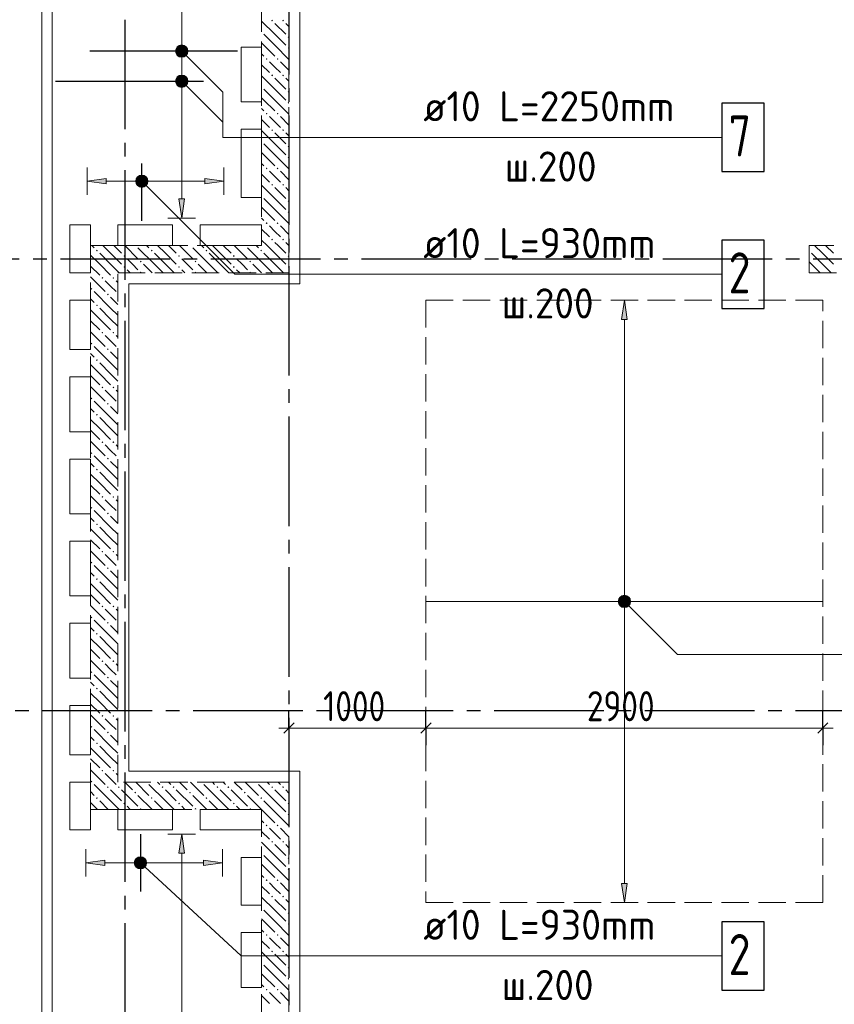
# Model space of a CAD drawing. Header units: millimetres. Extents: x 0 to 43617, y 0 to 59400.
# Tile 35 of 45: x 7157 to 13108, y 48026 to 55220. Entities that reach past the tile are written whole.
import ezdxf

# ---------------------------------------------------------------- set-up
doc = ezdxf.new("R2010")
doc.units = ezdxf.units.MM
doc.linetypes.add('______2', pattern=[270, 200, -70])
doc.linetypes.add('______5', pattern=[1100, 800, -100, 100, -100])
for name, color, linetype, lineweight in [('Standard', 7, 'Continuous', 25), ('ДОП Низ по У', 7, 'Continuous', 25), ('ЖБ Пилон', 180, 'Continuous', 25), ('Обрамление П-обр. равн.', 7, 'Continuous', 25), ('Оси', 40, '______5', 18), ('Позиционная метка линия выноска', 7, 'Continuous', 13), ('Позиционная метка номер позиции', 7, 'Continuous', 13), ('Примечания', 7, 'Continuous', 25)]:
    doc.layers.add(name, color=color, linetype=linetype, lineweight=lineweight)
doc.layers.add('ЖБ Перекрытие верхний уровень', color=7, linetype='Continuous', lineweight=25, true_color=0xe0e0ff)
doc.layers.add('ЖБ Стена верхний уровень', color=7, linetype='Continuous', lineweight=25, true_color=0x006e00)
doc.styles.add('GOST 2.304-81', font='txt')
doc.styles.add('ISOCPEUR', font='txt')

msp = doc.modelspace()

# ---------------------------------------------------------------- hatches: boundary and pattern name
at = {"layer": 'ДОП Низ по У', "linetype": 'Continuous', "lineweight": 13, "transparency": 33554687}
for points in [[(11594, 53030), (11574, 53170), (11554, 53030)], [(11541.7, 50988.8), (11606.2, 50988.8), (11592.7, 51002.3)], [(11541.7, 50988.8), (11592.7, 51002.3), (11555.2, 51002.3)], [(11555.2, 51002.3), (11592.7, 51002.3), (11574, 51007.5)], [(11536.5, 50970), (11611.5, 50970), (11606.2, 50988.8)], [(11536.5, 50970), (11606.2, 50988.8), (11541.7, 50988.8)], [(11541.7, 50951.3), (11611.5, 50970), (11536.5, 50970)], [(11541.7, 50951.3), (11606.2, 50951.3), (11611.5, 50970)], [(11555.2, 50937.8), (11606.2, 50951.3), (11541.7, 50951.3)], [(11555.2, 50937.8), (11592.7, 50937.8), (11606.2, 50951.3)], [(11592.7, 50937.8), (11555.2, 50937.8), (11574, 50932.5)]]:
    msp.add_hatch(color=7, dxfattribs=at).paths.add_polyline_path(points)
msp.add_hatch(color=7, dxfattribs=at).paths.add_polyline_path([(11594, 48910), (11574, 48770), (11554, 48910)], flags=16)
at = {"layer": 'ЖБ Пилон', "linetype": 'Continuous', "lineweight": 18, "transparency": 33554687}
msp.add_hatch(color=7, dxfattribs=at).paths.add_polyline_path([(12924, 53536.6), (12927.5, 53533.1), (12924, 53529.7)], flags=16)
at = {"layer": 'ЖБ Стена верхний уровень', "linetype": 'Continuous', "lineweight": 18, "transparency": 33554687}
for points in [[(8994.5, 55213.1), (9001, 55219.6), (9007.5, 55213.1), (9001, 55206.6)], [(9074.5, 55213.1), (9081, 55219.6), (9087.5, 55213.1), (9081, 55206.6)], [(8924, 55136.6), (8927.5, 55133.1), (8924, 55129.7)], [(9114.5, 55093.1), (9121, 55099.6), (9124, 55096.6), (9124, 55089.7), (9121, 55086.6)], [(9114.5, 55013.1), (9121, 55019.6), (9124, 55016.6), (9124, 55009.7), (9121, 55006.6)], [(8954.5, 54933.1), (8960.9, 54939.6), (8967.4, 54933.1), (8960.9, 54926.6)], [(9034.5, 54933.1), (9041, 54939.6), (9047.4, 54933.1), (9041, 54926.6)], [(8994.5, 54813.1), (9001, 54819.6), (9007.5, 54813.1), (9001, 54806.6)], [(9074.5, 54813.1), (9081, 54819.6), (9087.5, 54813.1), (9081, 54806.6)], [(8924, 54736.6), (8927.5, 54733.1), (8924, 54729.7)], [(9114.5, 54693.1), (9121, 54699.6), (9124, 54696.6), (9124, 54689.7), (9121, 54686.6)], [(9114.5, 54613.1), (9121, 54619.6), (9124, 54616.6), (9124, 54609.7), (9121, 54606.6)], [(8954.5, 54533.1), (8960.9, 54539.6), (8967.4, 54533.1), (8960.9, 54526.6)], [(9034.5, 54533.1), (9041, 54539.6), (9047.4, 54533.1), (9041, 54526.6)], [(8994.5, 54413.1), (9001, 54419.6), (9007.5, 54413.1), (9001, 54406.6)], [(9074.5, 54413.1), (9081, 54419.6), (9087.5, 54413.1), (9081, 54406.6)], [(8924, 54336.6), (8927.5, 54333.1), (8924, 54329.7)], [(9114.5, 54293.1), (9121, 54299.6), (9124, 54296.6), (9124, 54289.7), (9121, 54286.6)], [(9114.5, 54213.1), (9121, 54219.6), (9124, 54216.6), (9124, 54209.7), (9121, 54206.6)], [(8954.5, 54133.1), (8960.9, 54139.6), (8967.4, 54133.1), (8960.9, 54126.6)], [(9034.5, 54133.1), (9041, 54139.6), (9047.4, 54133.1), (9041, 54126.6)], [(8994.5, 54013.1), (9001, 54019.6), (9007.5, 54013.1), (9001, 54006.6)], [(9074.5, 54013.1), (9081, 54019.6), (9087.5, 54013.1), (9081, 54006.6)], [(8924, 53936.6), (8927.5, 53933.1), (8924, 53929.7)], [(9114.5, 53893.1), (9121, 53899.6), (9124, 53896.6), (9124, 53889.7), (9121, 53886.6)], [(9114.5, 53813.1), (9121, 53819.6), (9124, 53816.6), (9124, 53809.7), (9121, 53806.6)], [(8954.5, 53733.1), (8960.9, 53739.6), (8967.4, 53733.1), (8960.9, 53726.6)], [(9034.5, 53733.1), (9041, 53739.6), (9047.4, 53733.1), (9041, 53726.6)], [(8994.5, 53613.1), (9001, 53619.6), (9007.5, 53613.1), (9001, 53606.6)], [(9074.5, 53613.1), (9081, 53619.6), (9087.5, 53613.1), (9081, 53606.6)], [(7714.5, 53533.1), (7721, 53539.6), (7727.5, 53533.1), (7721, 53526.6)], [(8004.3, 53570), (8001, 53566.6), (7997.6, 53570)], [(8114.5, 53533.1), (8121, 53539.6), (8127.5, 53533.1), (8121, 53526.6)], [(8404.3, 53570), (8401, 53566.6), (8397.6, 53570)], [(8514.5, 53533.1), (8521, 53539.6), (8527.5, 53533.1), (8521, 53526.6)], [(8804.3, 53570), (8801, 53566.6), (8797.6, 53570)], [(8914.5, 53533.1), (8921, 53539.6), (8927.5, 53533.1), (8921, 53526.6)], [(7914.5, 53493.1), (7921, 53499.6), (7927.5, 53493.1), (7921, 53486.6)], [(8034.5, 53453.1), (8041, 53459.6), (8047.4, 53453.1), (8041, 53446.6)], [(8314.5, 53493.1), (8321, 53499.6), (8327.5, 53493.1), (8321, 53486.6)], [(8434.5, 53453.1), (8441, 53459.6), (8447.4, 53453.1), (8441, 53446.6)], [(8714.5, 53493.1), (8721, 53499.6), (8727.5, 53493.1), (8721, 53486.6)], [(8834.5, 53453.1), (8841, 53459.6), (8847.4, 53453.1), (8841, 53446.6)], [(9114.5, 53493.1), (9121, 53499.6), (9124, 53496.6), (9124, 53489.7), (9121, 53486.6)], [(7914.5, 53413.1), (7921, 53419.6), (7927.5, 53413.1), (7921, 53406.6)], [(8034.5, 53373.1), (8041, 53379.6), (8047.4, 53373.1), (8044.3, 53370), (8037.6, 53370)], [(8314.5, 53413.1), (8321, 53419.6), (8327.5, 53413.1), (8321, 53406.6)], [(8434.5, 53373.1), (8441, 53379.6), (8447.4, 53373.1), (8444.3, 53370), (8437.6, 53370)], [(8714.5, 53413.1), (8721, 53419.6), (8727.5, 53413.1), (8721, 53406.6)], [(8834.5, 53373.1), (8841, 53379.6), (8847.4, 53373.1), (8844.3, 53370), (8837.6, 53370)], [(9114.5, 53413.1), (9121, 53419.6), (9124, 53416.6), (9124, 53409.7), (9121, 53406.6)], [(7754.5, 53333.1), (7760.9, 53339.6), (7767.4, 53333.1), (7760.9, 53326.6)], [(7834.5, 53333.1), (7841, 53339.6), (7847.4, 53333.1), (7841, 53326.6)], [(7674.5, 53253.1), (7681, 53259.6), (7687.5, 53253.1), (7681, 53246.6)], [(7794.5, 53213.1), (7801, 53219.6), (7807.5, 53213.1), (7801, 53206.6)], [(7714.5, 53133.1), (7721, 53139.6), (7727.5, 53133.1), (7721, 53126.6)], [(7754.5, 52933.1), (7760.9, 52939.6), (7767.4, 52933.1), (7760.9, 52926.6)], [(7834.5, 52933.1), (7841, 52939.6), (7847.4, 52933.1), (7841, 52926.6)], [(7674.5, 52853.1), (7681, 52859.6), (7687.5, 52853.1), (7681, 52846.6)], [(7794.5, 52813.1), (7801, 52819.6), (7807.5, 52813.1), (7801, 52806.6)], [(7714.5, 52733.1), (7721, 52739.6), (7727.5, 52733.1), (7721, 52726.6)], [(7754.5, 52533.1), (7760.9, 52539.6), (7767.4, 52533.1), (7760.9, 52526.6)], [(7834.5, 52533.1), (7841, 52539.6), (7847.4, 52533.1), (7841, 52526.6)], [(7674.5, 52453.1), (7681, 52459.6), (7687.5, 52453.1), (7681, 52446.6)], [(7794.5, 52413.1), (7801, 52419.6), (7807.5, 52413.1), (7801, 52406.6)], [(7714.5, 52333.1), (7721, 52339.6), (7727.5, 52333.1), (7721, 52326.6)], [(7754.5, 52133.1), (7760.9, 52139.6), (7767.4, 52133.1), (7760.9, 52126.6)], [(7834.5, 52133.1), (7841, 52139.6), (7847.4, 52133.1), (7841, 52126.6)], [(7674.5, 52053.1), (7681, 52059.6), (7687.5, 52053.1), (7681, 52046.6)], [(7794.5, 52013.1), (7801, 52019.6), (7807.5, 52013.1), (7801, 52006.6)], [(7714.5, 51933.1), (7721, 51939.6), (7727.5, 51933.1), (7721, 51926.6)], [(7754.5, 51733.1), (7760.9, 51739.6), (7767.4, 51733.1), (7760.9, 51726.6)], [(7834.5, 51733.1), (7841, 51739.6), (7847.4, 51733.1), (7841, 51726.6)], [(7674.5, 51653.1), (7681, 51659.6), (7687.5, 51653.1), (7681, 51646.6)], [(7794.5, 51613.1), (7801, 51619.6), (7807.5, 51613.1), (7801, 51606.6)], [(7714.5, 51533.1), (7721, 51539.6), (7727.5, 51533.1), (7721, 51526.6)], [(7754.5, 51333.1), (7760.9, 51339.6), (7767.4, 51333.1), (7760.9, 51326.6)], [(7834.5, 51333.1), (7841, 51339.6), (7847.4, 51333.1), (7841, 51326.6)], [(7674.5, 51253.1), (7681, 51259.6), (7687.5, 51253.1), (7681, 51246.6)], [(7794.5, 51213.1), (7801, 51219.6), (7807.5, 51213.1), (7801, 51206.6)], [(7714.5, 51133.1), (7721, 51139.6), (7727.5, 51133.1), (7721, 51126.6)], [(7754.5, 50933.1), (7760.9, 50939.6), (7767.4, 50933.1), (7760.9, 50926.6)], [(7834.5, 50933.1), (7841, 50939.6), (7847.4, 50933.1), (7841, 50926.6)], [(7674.5, 50853.1), (7681, 50859.6), (7687.5, 50853.1), (7681, 50846.6)], [(7794.5, 50813.1), (7801, 50819.6), (7807.5, 50813.1), (7801, 50806.6)], [(7714.5, 50733.1), (7721, 50739.6), (7727.5, 50733.1), (7721, 50726.6)], [(7754.5, 50533.1), (7760.9, 50539.6), (7767.4, 50533.1), (7760.9, 50526.6)], [(7834.5, 50533.1), (7841, 50539.6), (7847.4, 50533.1), (7841, 50526.6)], [(7674.5, 50453.1), (7681, 50459.6), (7687.5, 50453.1), (7681, 50446.6)], [(7794.5, 50413.1), (7801, 50419.6), (7807.5, 50413.1), (7801, 50406.6)], [(7714.5, 50333.1), (7721, 50339.6), (7727.5, 50333.1), (7721, 50326.6)], [(7754.5, 50133.1), (7760.9, 50139.6), (7767.4, 50133.1), (7760.9, 50126.6)], [(7834.5, 50133.1), (7841, 50139.6), (7847.4, 50133.1), (7841, 50126.6)], [(7674.5, 50053.1), (7681, 50059.6), (7687.5, 50053.1), (7681, 50046.6)], [(7794.5, 50013.1), (7801, 50019.6), (7807.5, 50013.1), (7801, 50006.6)], [(7714.5, 49933.1), (7721, 49939.6), (7727.5, 49933.1), (7721, 49926.6)], [(7754.5, 49733.1), (7760.9, 49739.6), (7767.4, 49733.1), (7760.9, 49726.6)], [(7834.5, 49733.1), (7841, 49739.6), (7847.4, 49733.1), (7841, 49726.6)], [(7674.5, 49653.1), (7681, 49659.6), (7687.5, 49653.1), (7684.3, 49650), (7677.6, 49650)], [(7684.3, 49650), (7681, 49646.6), (7677.6, 49650)], [(8084.3, 49650), (8081, 49646.6), (8077.6, 49650)], [(8484.3, 49650), (8481, 49646.6), (8477.6, 49650)], [(8884.3, 49650), (8881, 49646.6), (8877.6, 49650)], [(7794.5, 49613.1), (7801, 49619.6), (7807.5, 49613.1), (7801, 49606.6)], [(7874.5, 49613.1), (7881, 49619.6), (7887.5, 49613.1), (7881, 49606.6)], [(7994.5, 49573.1), (8001, 49579.6), (8007.5, 49573.1), (8001, 49566.6)], [(8194.5, 49613.1), (8201, 49619.6), (8207.5, 49613.1), (8201, 49606.6)], [(8274.5, 49613.1), (8281, 49619.6), (8287.5, 49613.1), (8281, 49606.6)], [(8394.5, 49573.1), (8401, 49579.6), (8407.5, 49573.1), (8401, 49566.6)], [(8594.5, 49613.1), (8601, 49619.6), (8607.5, 49613.1), (8601, 49606.6)], [(8674.5, 49613.1), (8681, 49619.6), (8687.5, 49613.1), (8681, 49606.6)], [(8794.5, 49573.1), (8801, 49579.6), (8807.5, 49573.1), (8801, 49566.6)], [(8994.5, 49613.1), (9001, 49619.6), (9007.5, 49613.1), (9001, 49606.6)], [(9074.5, 49613.1), (9081, 49619.6), (9087.5, 49613.1), (9081, 49606.6)], [(7714.5, 49533.1), (7721, 49539.6), (7727.5, 49533.1), (7721, 49526.6)], [(7914.5, 49493.1), (7921, 49499.6), (7927.5, 49493.1), (7921, 49486.6)], [(8114.5, 49533.1), (8121, 49539.6), (8127.5, 49533.1), (8121, 49526.6)], [(8314.5, 49493.1), (8321, 49499.6), (8327.5, 49493.1), (8321, 49486.6)], [(8514.5, 49533.1), (8521, 49539.6), (8527.5, 49533.1), (8521, 49526.6)], [(8714.5, 49493.1), (8721, 49499.6), (8727.5, 49493.1), (8721, 49486.6)], [(8914.5, 49533.1), (8921, 49539.6), (8924, 49536.6), (8924, 49529.7), (8921, 49526.6)], [(8924, 49536.6), (8927.5, 49533.1), (8924, 49529.7)], [(9114.5, 49493.1), (9121, 49499.6), (9124, 49496.6), (9124, 49489.7), (9121, 49486.6)], [(8034.5, 49453.1), (8041, 49459.6), (8047.4, 49453.1), (8044.3, 49450), (8037.6, 49450)], [(8434.5, 49453.1), (8441, 49459.6), (8447.4, 49453.1), (8444.3, 49450), (8437.6, 49450)], [(8834.5, 49453.1), (8841, 49459.6), (8847.4, 49453.1), (8844.3, 49450), (8837.6, 49450)], [(9114.5, 49413.1), (9121, 49419.6), (9124, 49416.6), (9124, 49409.7), (9121, 49406.6)], [(8954.5, 49333.1), (8960.9, 49339.6), (8967.4, 49333.1), (8960.9, 49326.6)], [(9034.5, 49333.1), (9041, 49339.6), (9047.4, 49333.1), (9041, 49326.6)], [(8994.5, 49213.1), (9001, 49219.6), (9007.5, 49213.1), (9001, 49206.6)], [(9074.5, 49213.1), (9081, 49219.6), (9087.5, 49213.1), (9081, 49206.6)], [(8924, 49136.6), (8927.5, 49133.1), (8924, 49129.7)], [(9114.5, 49093.1), (9121, 49099.6), (9124, 49096.6), (9124, 49089.7), (9121, 49086.6)], [(9114.5, 49013.1), (9121, 49019.6), (9124, 49016.6), (9124, 49009.7), (9121, 49006.6)], [(8954.5, 48933.1), (8960.9, 48939.6), (8967.4, 48933.1), (8960.9, 48926.6)], [(9034.5, 48933.1), (9041, 48939.6), (9047.4, 48933.1), (9041, 48926.6)], [(8994.5, 48813.1), (9001, 48819.6), (9007.5, 48813.1), (9001, 48806.6)], [(9074.5, 48813.1), (9081, 48819.6), (9087.5, 48813.1), (9081, 48806.6)], [(8924, 48736.6), (8927.5, 48733.1), (8924, 48729.7)], [(9114.5, 48693.1), (9121, 48699.6), (9124, 48696.6), (9124, 48689.7), (9121, 48686.6)], [(9114.5, 48613.1), (9121, 48619.6), (9124, 48616.6), (9124, 48609.7), (9121, 48606.6)], [(8954.5, 48533.1), (8960.9, 48539.6), (8967.4, 48533.1), (8960.9, 48526.6)], [(9034.5, 48533.1), (9041, 48539.6), (9047.4, 48533.1), (9041, 48526.6)], [(8994.5, 48413.1), (9001, 48419.6), (9007.5, 48413.1), (9001, 48406.6)], [(9074.5, 48413.1), (9081, 48419.6), (9087.5, 48413.1), (9081, 48406.6)], [(8924, 48336.6), (8927.5, 48333.1), (8924, 48329.7)], [(9114.5, 48293.1), (9121, 48299.6), (9124, 48296.6), (9124, 48289.7), (9121, 48286.6)], [(9114.5, 48213.1), (9121, 48219.6), (9124, 48216.6), (9124, 48209.7), (9121, 48206.6)], [(8954.5, 48133.1), (8960.9, 48139.6), (8967.4, 48133.1), (8960.9, 48126.6)], [(9034.5, 48133.1), (9041, 48139.6), (9047.4, 48133.1), (9041, 48126.6)]]:
    msp.add_hatch(color=7, dxfattribs=at).paths.add_polyline_path(points, flags=16)
at = {"layer": 'Обрамление П-обр. равн.', "linetype": 'Continuous', "lineweight": 13, "transparency": 33554687}
for points in [[(8317.6, 54808.7), (8362.6, 54808.7), (8340.1, 54815)], [(8295.1, 54770), (8385.1, 54770), (8378.7, 54792.5)], [(8295.1, 54770), (8378.7, 54792.5), (8301.3, 54792.5)], [(8301.3, 54747.5), (8385.1, 54770), (8295.1, 54770)], [(8301.3, 54792.5), (8378.7, 54792.5), (8362.6, 54808.7)], [(8301.3, 54792.5), (8362.6, 54808.7), (8317.6, 54808.7)], [(8301.3, 54747.5), (8378.7, 54747.5), (8385.1, 54770)], [(8317.6, 54731.3), (8378.7, 54747.5), (8301.3, 54747.5)], [(8317.6, 54731.3), (8362.6, 54731.3), (8378.7, 54747.5)], [(8362.6, 54731.3), (8317.6, 54731.3), (8340.1, 54725)], [(8010.3, 54017.5), (8010.3, 54062.5), (8004, 54040)], [(8010.3, 54062.5), (8026.5, 54001.3), (8026.5, 54078.7)], [(8010.3, 54062.5), (8010.3, 54017.5), (8026.5, 54001.3)], [(8026.5, 54078.7), (8049, 53995), (8049, 54085)], [(8026.5, 54078.7), (8026.5, 54001.3), (8049, 53995)], [(8049, 54085), (8049, 53995), (8071.5, 54001.3)], [(8049, 54085), (8071.5, 54001.3), (8071.5, 54078.7)], [(8071.5, 54078.7), (8071.5, 54001.3), (8087.7, 54017.5)], [(8071.5, 54078.7), (8087.7, 54017.5), (8087.7, 54062.5)], [(8087.7, 54062.5), (8087.7, 54017.5), (8094, 54040)], [(8509, 54020), (8649, 54040), (8509, 54060)], [(8360.1, 49130), (8340.1, 49270), (8320, 49130)], [(8000.3, 49037.5), (8000.3, 49082.5), (7994, 49060)], [(8000.3, 49082.5), (8016.5, 49021.3), (8016.5, 49098.7)], [(8000.3, 49082.5), (8000.3, 49037.5), (8016.5, 49021.3)], [(8016.5, 49098.7), (8039, 49015), (8039, 49105)], [(8016.5, 49098.7), (8016.5, 49021.3), (8039, 49015)], [(8039, 49105), (8039, 49015), (8061.5, 49021.3)], [(8039, 49105), (8061.5, 49021.3), (8061.5, 49098.7)], [(8061.5, 49098.7), (8061.5, 49021.3), (8077.7, 49037.5)], [(8061.5, 49098.7), (8077.7, 49037.5), (8077.7, 49082.5)], [(8077.7, 49082.5), (8077.7, 49037.5), (8084, 49060)], [(8499, 49040), (8639, 49060), (8499, 49080)]]:
    msp.add_hatch(color=7, dxfattribs=at).paths.add_polyline_path(points)
for points in [[(7789, 54020), (7649, 54040), (7789, 54060)], [(8360.1, 53910), (8340.1, 53770), (8320, 53910)], [(7779, 49040), (7639, 49060), (7779, 49080)]]:
    msp.add_hatch(color=7, dxfattribs=at).paths.add_polyline_path(points, flags=16)
at = {"layer": 'Позиционная метка номер позиции', "linetype": 'Continuous', "lineweight": 13, "transparency": 33554687}
for points in [[(8296.8, 55001.5), (8328.6, 55033.3), (8308.2, 55021.8)], [(8328.6, 55033.3), (8296.8, 55001.5), (8296.8, 54978.5)], [(8328.6, 55033.3), (8296.8, 54978.5), (8351.5, 55033.3)], [(8351.5, 55033.3), (8296.8, 54978.5), (8308.2, 54958.2)], [(8351.5, 55033.3), (8308.2, 54958.2), (8371.9, 55021.8)], [(8371.9, 55021.8), (8308.2, 54958.2), (8328.6, 54946.7)], [(8371.9, 55021.8), (8328.6, 54946.7), (8383.3, 55001.5)], [(8383.3, 55001.5), (8328.6, 54946.7), (8351.5, 54946.7)], [(8383.3, 55001.5), (8351.5, 54946.7), (8383.3, 54978.5)], [(8383.3, 54978.5), (8351.5, 54946.7), (8371.9, 54958.2)], [(8296.8, 54781.5), (8328.6, 54813.3), (8308.2, 54801.8)], [(8328.6, 54813.3), (8296.8, 54781.5), (8296.8, 54758.5)], [(8328.6, 54813.3), (8296.8, 54758.5), (8351.5, 54813.3)], [(8351.5, 54813.3), (8296.8, 54758.5), (8308.2, 54738.2)], [(8351.5, 54813.3), (8308.2, 54738.2), (8371.9, 54801.8)], [(8371.9, 54801.8), (8308.2, 54738.2), (8328.6, 54726.7)], [(8371.9, 54801.8), (8328.6, 54726.7), (8383.3, 54781.5)], [(8383.3, 54781.5), (8328.6, 54726.7), (8351.5, 54726.7)], [(8383.3, 54781.5), (8351.5, 54726.7), (8383.3, 54758.5)], [(8383.3, 54758.5), (8351.5, 54726.7), (8371.9, 54738.2)], [(8005.7, 54051.5), (8037.5, 54083.3), (8017.2, 54071.8)], [(8037.5, 54083.3), (8005.7, 54051.5), (8005.7, 54028.5)], [(8037.5, 54083.3), (8005.7, 54028.5), (8060.4, 54083.3)], [(8060.4, 54083.3), (8005.7, 54028.5), (8017.2, 54008.2)], [(8060.4, 54083.3), (8017.2, 54008.2), (8080.8, 54071.8)], [(8080.8, 54071.8), (8017.2, 54008.2), (8037.5, 53996.7)], [(8080.8, 54071.8), (8037.5, 53996.7), (8092.3, 54051.5)], [(8092.3, 54051.5), (8037.5, 53996.7), (8060.4, 53996.7)], [(8092.3, 54051.5), (8060.4, 53996.7), (8092.3, 54028.5)], [(8092.3, 54028.5), (8060.4, 53996.7), (8080.8, 54008.2)], [(11530.7, 50981.5), (11562.5, 51013.3), (11542.2, 51001.8)], [(11562.5, 51013.3), (11530.7, 50981.5), (11530.7, 50958.5)], [(11562.5, 51013.3), (11530.7, 50958.5), (11585.5, 51013.3)], [(11585.5, 51013.3), (11530.7, 50958.5), (11542.2, 50938.2)], [(11585.5, 51013.3), (11542.2, 50938.2), (11605.8, 51001.8)], [(11605.8, 51001.8), (11542.2, 50938.2), (11562.5, 50926.7)], [(11605.8, 51001.8), (11562.5, 50926.7), (11617.3, 50981.5)], [(11617.3, 50981.5), (11562.5, 50926.7), (11585.5, 50926.7)], [(11617.3, 50981.5), (11585.5, 50926.7), (11617.3, 50958.5)], [(11617.3, 50958.5), (11585.5, 50926.7), (11605.8, 50938.2)], [(7995.3, 49069.8), (8025.9, 49102.8), (8006, 49090.6)], [(8025.9, 49102.8), (7995.3, 49069.8), (7996.2, 49046.9)], [(8025.9, 49102.8), (7996.2, 49046.9), (8048.8, 49103.7)], [(8048.8, 49103.7), (7996.2, 49046.9), (8008.4, 49027)], [(8048.8, 49103.7), (8008.4, 49027), (8069.6, 49093)], [(8069.6, 49093), (8008.4, 49027), (8029.2, 49016.3)], [(8069.6, 49093), (8029.2, 49016.3), (8081.8, 49073.1)], [(8081.8, 49073.1), (8029.2, 49016.3), (8052.1, 49017.2)], [(8081.8, 49073.1), (8052.1, 49017.2), (8082.7, 49050.2)], [(8082.7, 49050.2), (8052.1, 49017.2), (8072, 49029.4)]]:
    msp.add_hatch(color=7, dxfattribs=at).paths.add_polyline_path(points)

# ---------------------------------------------------------------- linework, layer by layer
at = {"layer": 'Standard', "color": 251, "linetype": 'Continuous', "lineweight": -3, "true_color": 0x656565, "transparency": 33554687}
for p, q in [((9124, 50044.3), (9124, 50169.3)), ((10124, 50044.3), (10124, 50169.3)), ((13024, 50044.3), (13024, 50169.3)), ((9124, 50044.3), (9124, 49919.3)), ((10124, 50044.3), (10124, 49919.3)), ((13024, 50044.3), (13024, 49919.3))]:
    msp.add_line(p, q, dxfattribs=at)
at = {"layer": 'Standard', "color": 7, "linetype": 'Continuous', "lineweight": 25, "transparency": 33554687}
for p, q in [((9161.5, 50081.8), (9086.5, 50006.8)), ((10161.5, 50081.8), (10086.5, 50006.8)), ((13061.5, 50081.8), (12986.5, 50006.8))]:
    msp.add_line(p, q, dxfattribs=at)
at = {"layer": 'Standard', "color": 7, "linetype": 'Continuous', "lineweight": 13, "transparency": 33554687}
for p, q in [((9124, 50044.3), (9049, 50044.3)), ((10124, 50044.3), (9124, 50044.3)), ((13024, 50044.3), (10124, 50044.3)), ((13024, 50044.3), (13099, 50044.3))]:
    msp.add_line(p, q, dxfattribs=at)
at = {"layer": 'Standard', "color": 254, "linetype": 'Continuous', "lineweight": 13, "true_color": 0xc4c4ff, "transparency": 33554687}
msp.add_lwpolyline([(7319, 10025), (33145, 10025), (33145, 57291), (7319, 57291), (7319, 10025)], dxfattribs=at)
at = {"layer": 'ДОП Низ по У', "color": 251, "linetype": 'Continuous', "lineweight": 13, "true_color": 0x494949, "transparency": 33554687}
for p, q in [((11574, 53170), (11474, 53170)), ((11574, 53170), (11554, 53030)), ((11594, 53030), (11574, 53170)), ((11574, 53170), (11674, 53170)), ((11574, 53170), (11574, 53170)), ((11554, 53030), (11594, 53030)), ((11574, 51000), (11574, 53030)), ((11536.5, 50970), (11536.5, 50970)), ((11574, 48910), (11574, 50940)), ((11611.5, 50970), (11611.5, 50970)), ((11574, 48770), (11554, 48910)), ((11554, 48910), (11594, 48910)), ((11594, 48910), (11574, 48770)), ((11574, 48770), (11474, 48770)), ((11574, 48770), (11674, 48770)), ((11574, 48770), (11574, 48770))]:
    msp.add_line(p, q, dxfattribs=at)
at = {"layer": 'ДОП Низ по У', "color": 7, "linetype": 'Continuous', "lineweight": 18, "transparency": 33554687}
msp.add_line((10129, 50970), (13019, 50970), dxfattribs=at)
at = {"layer": 'ДОП Низ по У', "color": 251, "linetype": 'Continuous', "lineweight": 13, "true_color": 0x494949, "transparency": 33554687}
msp.add_circle((11574, 50970), 37.5, dxfattribs=at)
at = {"layer": 'ЖБ Перекрытие верхний уровень', "color": 7, "linetype": 'Continuous', "lineweight": 18, "transparency": 33554687}
for p, q in [((7394, 57220), (7394, 22670)), ((8774, 55020), (8924, 55020)), ((8774, 54620), (8774, 55020)), ((8924, 55020), (8924, 54620)), ((8924, 54620), (8774, 54620)), ((8774, 53920), (8774, 54420)), ((8774, 54420), (8924, 54420)), ((8924, 54420), (8924, 53920)), ((8924, 53920), (8774, 53920)), ((7524, 53720), (7674, 53720)), ((7524, 53370), (7524, 53720)), ((7674, 53720), (7674, 53370)), ((7874, 53570), (7874, 53720)), ((7874, 53720), (8274, 53720)), ((8274, 53720), (8274, 53570)), ((8474, 53570), (8474, 53720)), ((8474, 53720), (8924, 53720)), ((8924, 53720), (8924, 53570)), ((8274, 53570), (7874, 53570)), ((8924, 53570), (8474, 53570)), ((7674, 53370), (7524, 53370)), ((7524, 52810), (7524, 53170)), ((7524, 53170), (7674, 53170)), ((7674, 53170), (7674, 52810)), ((7674, 52810), (7524, 52810)), ((7524, 52610), (7674, 52610)), ((7524, 52210), (7524, 52610)), ((7674, 52610), (7674, 52210)), ((7674, 52210), (7524, 52210)), ((7524, 51610), (7524, 52010)), ((7524, 52010), (7674, 52010)), ((7674, 52010), (7674, 51610)), ((7674, 51610), (7524, 51610)), ((7524, 51410), (7674, 51410)), ((7524, 51010), (7524, 51410)), ((7674, 51410), (7674, 51010)), ((7674, 51010), (7524, 51010)), ((7524, 50410), (7524, 50810)), ((7524, 50810), (7674, 50810)), ((7674, 50810), (7674, 50410)), ((7674, 50410), (7524, 50410)), ((7524, 50210), (7674, 50210)), ((7524, 49850), (7524, 50210)), ((7674, 50210), (7674, 49850)), ((7674, 49850), (7524, 49850)), ((7524, 49300), (7524, 49650)), ((7524, 49650), (7674, 49650)), ((7674, 49650), (7674, 49300)), ((7874, 49300), (7874, 49450)), ((7874, 49450), (8274, 49450)), ((8274, 49450), (8274, 49300)), ((8474, 49300), (8474, 49450)), ((8474, 49450), (8924, 49450)), ((8924, 49450), (8924, 49300)), ((7674, 49300), (7524, 49300)), ((8274, 49300), (7874, 49300)), ((8924, 49300), (8474, 49300)), ((8774, 48750), (8774, 49100)), ((8774, 49100), (8924, 49100)), ((8924, 49100), (8924, 48750)), ((8924, 48750), (8774, 48750)), ((8774, 48550), (8924, 48550)), ((8774, 48150), (8774, 48550)), ((8924, 48550), (8924, 48150)), ((8924, 48150), (8774, 48150))]:
    msp.add_line(p, q, dxfattribs=at)
at = {"layer": 'ЖБ Пилон', "color": 253, "linetype": '______2', "lineweight": 13, "true_color": 0xa0a0a0, "transparency": 33554687}
for p, q in [((14724, 53570), (12924, 53570)), ((12924, 53570), (12924, 53370)), ((12924, 53370), (14724, 53370))]:
    msp.add_line(p, q, dxfattribs=at)
at = {"layer": 'ЖБ Пилон', "color": 9, "linetype": 'Continuous', "lineweight": 18, "true_color": 0xc7c7c7, "transparency": 33554687}
for p, q in [((13021, 53513.1), (12964.1, 53570)), ((13044.1, 53570), (13101, 53513.1)), ((12941, 53433.1), (12924, 53450.1)), ((12941, 53513.1), (13021, 53433.1)), ((13021, 53513.1), (13101, 53433.1)), ((12941, 53433.1), (13004.1, 53370)), ((13021, 53433.1), (13084.1, 53370)), ((12924, 53370.1), (12924.1, 53370))]:
    msp.add_line(p, q, dxfattribs=at)
at = {"layer": 'ЖБ Стена верхний уровень', "color": 251, "linetype": '______2', "lineweight": 13, "true_color": 0x656565, "transparency": 33554687}
for p, q in [((8924, 57220), (8924, 53570)), ((9124, 53570), (9124, 57020)), ((7874, 53570), (7674, 53570)), ((7674, 53570), (7674, 49650)), ((8924, 53570), (7874, 53570)), ((9124, 53370), (9124, 53570)), ((7874, 49650), (7874, 53370)), ((7874, 53370), (9124, 53370)), ((7674, 49650), (7674, 49450)), ((8924, 49650), (7874, 49650)), ((9124, 49650), (8924, 49650)), ((9124, 46350), (9124, 49650)), ((7674, 49450), (8924, 49450)), ((8924, 49450), (8924, 43050))]:
    msp.add_line(p, q, dxfattribs=at)
at = {"layer": 'ЖБ Стена верхний уровень', "color": 9, "linetype": 'Continuous', "lineweight": 18, "true_color": 0xc7c7c7, "transparency": 33554687}
for p, q in [((9021, 55113.1), (8924, 55210.1)), ((9021, 55193.1), (9101, 55113.1)), ((9101, 55193.1), (9124, 55170.1)), ((8941, 55113.1), (9021, 55033.1)), ((9021, 55113.1), (9101, 55033.1)), ((8941, 55033.1), (8924, 55050.1)), ((8941, 55033.1), (9021, 54953.1)), ((9021, 55033.1), (9124, 54930.1)), ((8924, 54970.1), (8941, 54953.1)), ((8924, 54890.1), (8981, 54833.1)), ((9021, 54873.1), (8981, 54913.1)), ((9060.9, 54913.1), (9124, 54850.1)), ((9060.9, 54833.1), (9021, 54873.1)), ((9021, 54713.1), (8924, 54810.1)), ((9021, 54793.1), (9101, 54713.1)), ((9101, 54793.1), (9124, 54770.1)), ((8941, 54713.1), (9021, 54633.1)), ((9021, 54713.1), (9101, 54633.1)), ((8941, 54633.1), (8924, 54650.1)), ((8941, 54633.1), (9021, 54553.1)), ((9021, 54633.1), (9124, 54530.1)), ((8924, 54570.1), (8941, 54553.1)), ((8924, 54490.1), (8981, 54433.1)), ((9021, 54473.1), (8981, 54513.1)), ((9060.9, 54433.1), (9021, 54473.1)), ((9060.9, 54513.1), (9124, 54450.1)), ((9021, 54313.1), (8924, 54410.1)), ((9021, 54393.1), (9101, 54313.1)), ((9101, 54393.1), (9124, 54370.1)), ((8941, 54313.1), (9021, 54233.1)), ((9021, 54313.1), (9101, 54233.1)), ((8941, 54233.1), (8924, 54250.1)), ((8924, 54170.1), (8941, 54153.1)), ((8941, 54233.1), (9021, 54153.1)), ((9021, 54233.1), (9124, 54130.1)), ((9021, 54073.1), (8981, 54113.1)), ((9060.9, 54113.1), (9124, 54050.1)), ((8924, 54090.1), (8981, 54033.1)), ((9060.9, 54033.1), (9021, 54073.1)), ((9021, 53913.1), (8924, 54010.1)), ((9021, 53993.1), (9101, 53913.1)), ((9101, 53993.1), (9124, 53970.1)), ((8941, 53913.1), (9021, 53833.1)), ((9021, 53913.1), (9101, 53833.1)), ((8941, 53833.1), (8924, 53850.1)), ((8941, 53833.1), (9021, 53753.1)), ((9021, 53833.1), (9124, 53730.1)), ((8924, 53770.1), (8941, 53753.1)), ((8924, 53690.1), (8981, 53633.1)), ((9021, 53673.1), (8981, 53713.1)), ((9060.9, 53633.1), (9021, 53673.1)), ((9060.9, 53713.1), (9124, 53650.1)), ((8964.1, 53570), (8924, 53610.1)), ((9021, 53593.1), (9044.1, 53570)), ((9101, 53593.1), (9124, 53570.1)), ((7684.1, 53570), (7701, 53553.1)), ((7821, 53513.1), (7764.1, 53570)), ((7844.1, 53570), (7874, 53540.1)), ((7874, 53540.1), (7901, 53513.1)), ((7924.1, 53570), (8021, 53473.1)), ((8141, 53433.1), (8021, 53553.1)), ((8084.1, 53570), (8101, 53553.1)), ((8221, 53513.1), (8164.1, 53570)), ((8244.1, 53570), (8301, 53513.1)), ((8324.1, 53570), (8421, 53473.1)), ((8541, 53433.1), (8421, 53553.1)), ((8484.1, 53570), (8501, 53553.1)), ((8621, 53513.1), (8564.1, 53570)), ((8644.1, 53570), (8701, 53513.1)), ((8724.1, 53570), (8821, 53473.1)), ((8941, 53433.1), (8821, 53553.1)), ((8884.1, 53570), (8901, 53553.1)), ((9021, 53513.1), (8964.1, 53570)), ((9044.1, 53570), (9101, 53513.1)), ((7741, 53433.1), (7674, 53500.1)), ((7741, 53513.1), (7821, 53433.1)), ((7821, 53513.1), (7874, 53460.1)), ((7874, 53460.1), (7901, 53433.1)), ((7981, 53433.1), (7941, 53473.1)), ((8141, 53513.1), (8221, 53433.1)), ((8221, 53513.1), (8301, 53433.1)), ((8381, 53433.1), (8341, 53473.1)), ((8541, 53513.1), (8621, 53433.1)), ((8621, 53513.1), (8701, 53433.1)), ((8781, 53433.1), (8741, 53473.1)), ((8941, 53513.1), (9021, 53433.1)), ((9021, 53513.1), (9101, 53433.1)), ((7674, 53420.1), (7741, 53353.1)), ((7741, 53433.1), (7821, 53353.1)), ((7821, 53433.1), (7874, 53380.1)), ((7874, 53380.1), (7884.1, 53370)), ((7941, 53393.1), (7964.1, 53370)), ((8021, 53393.1), (7981, 53433.1)), ((8060.9, 53433.1), (8124.1, 53370)), ((8141, 53433.1), (8204.1, 53370)), ((8221, 53433.1), (8284.1, 53370)), ((8341, 53393.1), (8364.1, 53370)), ((8421, 53393.1), (8381, 53433.1)), ((8460.9, 53433.1), (8524.1, 53370)), ((8541, 53433.1), (8604.1, 53370)), ((8621, 53433.1), (8684.1, 53370)), ((8741, 53393.1), (8764.1, 53370)), ((8821, 53393.1), (8781, 53433.1)), ((8860.9, 53433.1), (8924.1, 53370)), ((8941, 53433.1), (9004.1, 53370)), ((9021, 53433.1), (9084.1, 53370)), ((7674, 53340.1), (7781, 53233.1)), ((7821, 53273.1), (7781, 53313.1)), ((7860.9, 53313.1), (7874, 53300.1)), ((7821, 53113.1), (7701, 53233.1)), ((7860.9, 53233.1), (7821, 53273.1)), ((7674, 53180.1), (7701, 53153.1)), ((7821, 53193.1), (7874, 53140.1)), ((7741, 53033.1), (7674, 53100.1)), ((7741, 53113.1), (7821, 53033.1)), ((7821, 53113.1), (7874, 53060.1)), ((7674, 53020.1), (7741, 52953.1)), ((7741, 53033.1), (7821, 52953.1)), ((7821, 53033.1), (7874, 52980.1)), ((7674, 52940.1), (7781, 52833.1)), ((7821, 52873.1), (7781, 52913.1)), ((7860.9, 52833.1), (7821, 52873.1)), ((7860.9, 52913.1), (7874, 52900.1)), ((7821, 52713.1), (7701, 52833.1)), ((7674, 52780.1), (7701, 52753.1)), ((7821, 52793.1), (7874, 52740.1)), ((7741, 52633.1), (7674, 52700.1)), ((7741, 52713.1), (7821, 52633.1)), ((7821, 52713.1), (7874, 52660.1)), ((7674, 52620.1), (7741, 52553.1)), ((7741, 52633.1), (7821, 52553.1)), ((7821, 52633.1), (7874, 52580.1)), ((7674, 52540.1), (7781, 52433.1)), ((7821, 52473.1), (7781, 52513.1)), ((7860.9, 52513.1), (7874, 52500.1)), ((7860.9, 52433.1), (7821, 52473.1)), ((7674, 52380.1), (7701, 52353.1)), ((7821, 52313.1), (7701, 52433.1)), ((7821, 52393.1), (7874, 52340.1)), ((7741, 52233.1), (7674, 52300.1)), ((7741, 52313.1), (7821, 52233.1)), ((7821, 52313.1), (7874, 52260.1)), ((7741, 52233.1), (7821, 52153.1)), ((7821, 52233.1), (7874, 52180.1)), ((7674, 52220.1), (7741, 52153.1)), ((7674, 52140.1), (7781, 52033.1)), ((7821, 52073.1), (7781, 52113.1)), ((7860.9, 52113.1), (7874, 52100.1)), ((7821, 51913.1), (7701, 52033.1)), ((7860.9, 52033.1), (7821, 52073.1)), ((7674, 51980.1), (7701, 51953.1)), ((7821, 51993.1), (7874, 51940.1)), ((7741, 51833.1), (7674, 51900.1)), ((7741, 51913.1), (7821, 51833.1)), ((7821, 51913.1), (7874, 51860.1)), ((7674, 51820.1), (7741, 51753.1)), ((7741, 51833.1), (7821, 51753.1)), ((7821, 51833.1), (7874, 51780.1)), ((7674, 51740.1), (7781, 51633.1)), ((7821, 51673.1), (7781, 51713.1)), ((7860.9, 51633.1), (7821, 51673.1)), ((7860.9, 51713.1), (7874, 51700.1)), ((7674, 51580.1), (7701, 51553.1)), ((7821, 51513.1), (7701, 51633.1)), ((7821, 51593.1), (7874, 51540.1)), ((7741, 51513.1), (7821, 51433.1)), ((7821, 51513.1), (7874, 51460.1)), ((7741, 51433.1), (7674, 51500.1)), ((7741, 51433.1), (7821, 51353.1)), ((7821, 51433.1), (7874, 51380.1)), ((7674, 51420.1), (7741, 51353.1)), ((7674, 51340.1), (7781, 51233.1)), ((7821, 51273.1), (7781, 51313.1)), ((7860.9, 51313.1), (7874, 51300.1)), ((7821, 51113.1), (7701, 51233.1)), ((7860.9, 51233.1), (7821, 51273.1)), ((7674, 51180.1), (7701, 51153.1)), ((7821, 51193.1), (7874, 51140.1)), ((7741, 51033.1), (7674, 51100.1)), ((7741, 51113.1), (7821, 51033.1)), ((7821, 51113.1), (7874, 51060.1)), ((7674, 51020.1), (7741, 50953.1)), ((7741, 51033.1), (7821, 50953.1)), ((7821, 51033.1), (7874, 50980.1)), ((7674, 50940.1), (7781, 50833.1)), ((7821, 50873.1), (7781, 50913.1)), ((7860.9, 50833.1), (7821, 50873.1)), ((7860.9, 50913.1), (7874, 50900.1)), ((7821, 50713.1), (7701, 50833.1)), ((7821, 50793.1), (7874, 50740.1)), ((7674, 50780.1), (7701, 50753.1)), ((7741, 50633.1), (7674, 50700.1)), ((7741, 50713.1), (7821, 50633.1)), ((7821, 50713.1), (7874, 50660.1)), ((7674, 50620.1), (7741, 50553.1)), ((7741, 50633.1), (7821, 50553.1)), ((7821, 50633.1), (7874, 50580.1)), ((7674, 50540.1), (7781, 50433.1)), ((7821, 50473.1), (7781, 50513.1)), ((7860.9, 50513.1), (7874, 50500.1)), ((7821, 50313.1), (7701, 50433.1)), ((7860.9, 50433.1), (7821, 50473.1)), ((7674, 50380.1), (7701, 50353.1)), ((7821, 50393.1), (7874, 50340.1)), ((7741, 50233.1), (7674, 50300.1)), ((7741, 50313.1), (7821, 50233.1)), ((7821, 50313.1), (7874, 50260.1)), ((7674, 50220.1), (7741, 50153.1)), ((7741, 50233.1), (7821, 50153.1)), ((7821, 50233.1), (7874, 50180.1)), ((7674, 50140.1), (7781, 50033.1)), ((7821, 50073.1), (7781, 50113.1)), ((7860.9, 50033.1), (7821, 50073.1)), ((7860.9, 50113.1), (7874, 50100.1)), ((7821, 49913.1), (7701, 50033.1)), ((7674, 49980.1), (7701, 49953.1)), ((7821, 49993.1), (7874, 49940.1)), ((7741, 49833.1), (7674, 49900.1)), ((7741, 49913.1), (7821, 49833.1)), ((7821, 49913.1), (7874, 49860.1)), ((7674, 49820.1), (7741, 49753.1)), ((7741, 49833.1), (7821, 49753.1)), ((7821, 49833.1), (7874, 49780.1)), ((7674, 49740.1), (7764.1, 49650)), ((7821, 49673.1), (7781, 49713.1)), ((7860.9, 49713.1), (7874, 49700.1)), ((7764.1, 49650), (7781, 49633.1)), ((7844.1, 49650), (7821, 49673.1)), ((7860.9, 49633.1), (7844.1, 49650)), ((7924.1, 49650), (7981, 49593.1)), ((8004.1, 49650), (8101, 49553.1)), ((8164.1, 49650), (8181, 49633.1)), ((8260.9, 49633.1), (8244.1, 49650)), ((8324.1, 49650), (8381, 49593.1)), ((8404.1, 49650), (8501, 49553.1)), ((8564.1, 49650), (8581, 49633.1)), ((8660.9, 49633.1), (8644.1, 49650)), ((8724.1, 49650), (8781, 49593.1)), ((8804.1, 49650), (8901, 49553.1)), ((8964.1, 49650), (8981, 49633.1)), ((9060.9, 49633.1), (9044.1, 49650)), ((7674, 49580.1), (7701, 49553.1)), ((7821, 49513.1), (7701, 49633.1)), ((7821, 49593.1), (7901, 49513.1)), ((7901, 49593.1), (8021, 49473.1)), ((8221, 49513.1), (8101, 49633.1)), ((8221, 49593.1), (8301, 49513.1)), ((8301, 49593.1), (8421, 49473.1)), ((8621, 49513.1), (8501, 49633.1)), ((8621, 49593.1), (8701, 49513.1)), ((8701, 49593.1), (8821, 49473.1)), ((8924, 49610.1), (8901, 49633.1)), ((9021, 49513.1), (8924, 49610.1)), ((9021, 49593.1), (9101, 49513.1)), ((9101, 49593.1), (9124, 49570.1)), ((7724.1, 49450), (7674, 49500.1)), ((7741, 49513.1), (7804.1, 49450)), ((7821, 49513.1), (7884.1, 49450)), ((8124.1, 49450), (8021, 49553.1)), ((8141, 49513.1), (8204.1, 49450)), ((8221, 49513.1), (8284.1, 49450)), ((8524.1, 49450), (8421, 49553.1)), ((8541, 49513.1), (8604.1, 49450)), ((8621, 49513.1), (8684.1, 49450)), ((8924, 49450.1), (8821, 49553.1)), ((8941, 49513.1), (9021, 49433.1)), ((9021, 49513.1), (9101, 49433.1)), ((7964.1, 49450), (7941, 49473.1)), ((8364.1, 49450), (8341, 49473.1)), ((8764.1, 49450), (8741, 49473.1)), ((8941, 49433.1), (8924, 49450.1)), ((8941, 49433.1), (9021, 49353.1)), ((9021, 49433.1), (9124, 49330.1)), ((8924, 49370.1), (8941, 49353.1)), ((8924, 49290.1), (8981, 49233.1)), ((9021, 49273.1), (8981, 49313.1)), ((9060.9, 49313.1), (9124, 49250.1)), ((9021, 49113.1), (8924, 49210.1)), ((9060.9, 49233.1), (9021, 49273.1)), ((9021, 49193.1), (9101, 49113.1)), ((9101, 49193.1), (9124, 49170.1)), ((8941, 49113.1), (9021, 49033.1)), ((9021, 49113.1), (9101, 49033.1)), ((8941, 49033.1), (8924, 49050.1)), ((8941, 49033.1), (9021, 48953.1)), ((9021, 49033.1), (9124, 48930.1)), ((8924, 48970.1), (8941, 48953.1)), ((8924, 48890.1), (8981, 48833.1)), ((9021, 48873.1), (8981, 48913.1)), ((9060.9, 48833.1), (9021, 48873.1)), ((9060.9, 48913.1), (9124, 48850.1)), ((9021, 48713.1), (8924, 48810.1)), ((9021, 48793.1), (9101, 48713.1)), ((9101, 48793.1), (9124, 48770.1)), ((8941, 48713.1), (9021, 48633.1)), ((9021, 48713.1), (9101, 48633.1)), ((8941, 48633.1), (8924, 48650.1)), ((8941, 48633.1), (9021, 48553.1)), ((9021, 48633.1), (9124, 48530.1)), ((8924, 48570.1), (8941, 48553.1)), ((8924, 48490.1), (8981, 48433.1)), ((9021, 48473.1), (8981, 48513.1)), ((9060.9, 48513.1), (9124, 48450.1)), ((9060.9, 48433.1), (9021, 48473.1)), ((9021, 48313.1), (8924, 48410.1)), ((9021, 48393.1), (9101, 48313.1)), ((9101, 48393.1), (9124, 48370.1)), ((8941, 48313.1), (9021, 48233.1)), ((9021, 48313.1), (9101, 48233.1)), ((8941, 48233.1), (8924, 48250.1)), ((8941, 48233.1), (9021, 48153.1)), ((9021, 48233.1), (9124, 48130.1)), ((8924, 48170.1), (8941, 48153.1)), ((8924, 48090.1), (8981, 48033.1)), ((9021, 48073.1), (8981, 48113.1)), ((9060.9, 48033.1), (9021, 48073.1)), ((9060.9, 48113.1), (9124, 48050.1))]:
    msp.add_line(p, q, dxfattribs=at)
at = {"layer": 'Обрамление П-обр. равн.', "color": 251, "linetype": 'Continuous', "lineweight": 13, "true_color": 0x494949, "transparency": 33554687}
for p, q in [((8340.1, 54800), (8340.1, 57030)), ((8295.1, 54770), (8295.1, 54770)), ((8385.1, 54770), (8385.1, 54770)), ((8340.1, 53910), (8340.1, 54740)), ((7649, 54040), (7649, 54140)), ((8649, 54040), (8649, 54140)), ((7649, 54040), (7789, 54060)), ((7789, 54020), (7649, 54040)), ((7649, 54040), (7649, 53940)), ((7649, 54040), (7649, 54040)), ((7789, 54060), (7789, 54020)), ((7789, 54040), (8019, 54040)), ((8049, 54085), (8049, 54085)), ((8079, 54040), (8509, 54040)), ((8649, 54040), (8509, 54060)), ((8509, 54060), (8509, 54020)), ((8509, 54020), (8649, 54040)), ((8649, 54040), (8649, 53940)), ((8649, 54040), (8649, 54040)), ((8049, 53995), (8049, 53995)), ((8340.1, 53770), (8320, 53910)), ((8320, 53910), (8360.1, 53910)), ((8360.1, 53910), (8340.1, 53770)), ((8340.1, 53770), (8240.1, 53770)), ((8340.1, 53770), (8440.1, 53770)), ((8340.1, 53770), (8340.1, 53770)), ((8340.1, 49270), (8240.1, 49270)), ((8340.1, 49270), (8320, 49130)), ((8360.1, 49130), (8340.1, 49270)), ((8340.1, 49270), (8440.1, 49270)), ((8340.1, 49270), (8340.1, 49270)), ((7639, 49060), (7639, 49160)), ((8639, 49060), (8639, 49160)), ((7639, 49060), (7779, 49080)), ((7779, 49040), (7639, 49060)), ((7639, 49060), (7639, 48960)), ((7639, 49060), (7639, 49060)), ((7779, 49080), (7779, 49040)), ((7779, 49060), (8009, 49060)), ((8039, 49105), (8039, 49105)), ((8069, 49060), (8499, 49060)), ((8320, 49130), (8360.1, 49130)), ((8340.1, 44900), (8340.1, 49130)), ((8639, 49060), (8499, 49080)), ((8499, 49080), (8499, 49040)), ((8499, 49040), (8639, 49060)), ((8639, 49060), (8639, 48960)), ((8639, 49060), (8639, 49060)), ((8039, 49015), (8039, 49015))]:
    msp.add_line(p, q, dxfattribs=at)
at = {"layer": 'Обрамление П-обр. равн.', "color": 7, "linetype": 'Continuous', "lineweight": 25, "transparency": 33554687}
for p, q in [((8749, 54990), (7669, 54990)), ((7419, 54770), (8499, 54770)), ((8049, 53750), (8049, 54170)), ((8039, 49270), (8039, 48850))]:
    msp.add_line(p, q, dxfattribs=at)
at = {"layer": 'Обрамление П-обр. равн.', "color": 7, "linetype": 'Continuous', "lineweight": 13, "transparency": 33554687}
for p, q in [((10085.5, 54360), (12171.5, 54360)), ((10085.5, 53360), (12127.5, 53360)), ((10085.5, 48380), (12127.5, 48380))]:
    msp.add_line(p, q, dxfattribs=at)
at = {"layer": 'Обрамление П-обр. равн.', "color": 7, "linetype": 'Continuous', "lineweight": 25, "transparency": 33554687}
for points in [[(12285.5, 54110), (12595.5, 54110), (12595.5, 54610), (12285.5, 54610), (12285.5, 54110)], [(12285.5, 53110), (12595.5, 53110), (12595.5, 53610), (12285.5, 53610), (12285.5, 53110)], [(12285.5, 48130), (12595.5, 48130), (12595.5, 48630), (12285.5, 48630), (12285.5, 48130)]]:
    msp.add_lwpolyline(points, dxfattribs=at)
at = {"layer": 'Обрамление П-обр. равн.', "color": 251, "linetype": 'Continuous', "lineweight": 13, "true_color": 0x494949, "transparency": 33554687}
for centre in [(8340.1, 54770), (8049, 54040), (8039, 49060)]:
    msp.add_circle(centre, 45, dxfattribs=at)
at = {"layer": 'Оси', "color": 8, "linetype": '______5', "lineweight": -3, "transparency": 33554687}
for p, q in [((9124, 57820), (9124, 7100)), ((7924, 57420), (7924, 7100)), ((22554, 53470), (4600, 53470)), ((26824, 50170), (4600, 50170))]:
    msp.add_line(p, q, dxfattribs=at)
at = {"layer": 'Позиционная метка линия выноска', "color": 251, "linetype": 'Continuous', "lineweight": 13, "true_color": 0x494949, "transparency": 33554687}
msp.add_lwpolyline([(9204, 57170), (9204, 53290), (7954, 53290), (7954, 49730), (9204, 49730), (9204, 42770), (7954, 42770), (7954, 39210), (9204, 39210), (9204, 32250), (7954, 32250), (7954, 29310), (9204, 29310), (9204, 22590), (7954, 22590), (7954, 21275)], dxfattribs=at)
at = {"layer": 'Позиционная метка номер позиции', "color": 7, "linetype": 'Continuous', "lineweight": 13, "transparency": 33554687}
for p, q in [((8308.2, 55021.8), (8308.2, 55021.8)), ((8308.2, 54958.2), (8308.2, 54958.2)), ((8371.9, 55021.8), (8371.9, 55021.8)), ((8371.9, 54958.2), (8371.9, 54958.2)), ((8308.2, 54801.8), (8308.2, 54801.8)), ((8371.9, 54801.8), (8371.9, 54801.8)), ((8308.2, 54738.2), (8308.2, 54738.2)), ((8371.9, 54738.2), (8371.9, 54738.2)), ((8017.2, 54071.8), (8017.2, 54071.8)), ((8080.8, 54071.8), (8080.8, 54071.8)), ((8017.2, 54008.2), (8017.2, 54008.2)), ((8080.8, 54008.2), (8080.8, 54008.2)), ((11542.2, 51001.8), (11542.2, 51001.8)), ((11605.8, 51001.8), (11605.8, 51001.8)), ((11542.2, 50938.2), (11542.2, 50938.2)), ((11605.8, 50938.2), (11605.8, 50938.2)), ((8006, 49090.6), (8006, 49090.6)), ((8069.6, 49093), (8069.6, 49093)), ((8008.4, 49027), (8008.4, 49027)), ((8072, 49029.4), (8072, 49029.4))]:
    msp.add_line(p, q, dxfattribs=at)
for points in [[(8340.1, 54990), (8640.1, 54690), (8640.1, 54360), (12285.5, 54360)], [(8340.1, 54770), (8640.1, 54470), (8640.1, 54360), (12285.5, 54360)], [(8049, 54040), (8729, 53360), (12285.5, 53360)], [(11574, 50970), (11962.9, 50581.1), (16009.8, 50581.1)], [(8039, 49060), (8774, 48380), (12285.5, 48380)]]:
    msp.add_lwpolyline(points, dxfattribs=at)
for centre in [(8340.1, 54990), (8340.1, 54770), (8049, 54040), (11574, 50970), (8039, 49060)]:
    msp.add_circle(centre, 45, dxfattribs=at)
at = {"layer": 'Примечания', "color": 7, "linetype": '______2', "lineweight": 18, "transparency": 33554687}
for p, q in [((13024, 53170), (10124, 53170)), ((10124, 53170), (10124, 48770)), ((13024, 48770), (13024, 53170)), ((10124, 48770), (13024, 48770))]:
    msp.add_line(p, q, dxfattribs=at)

# ---------------------------------------------------------------- texts
at = {"layer": 'Standard', "color": 7, "linetype": 'Continuous', "lineweight": 25, "transparency": 33554687, "char_height": 220, "attachment_point": 7, "style": 'GOST 2.304-81'}
for s, insert, width in [('1000', (9373.8, 50094.3), 625.735), ('2900', (11300.3, 50094.3), 672.628)]:
    msp.add_mtext(s, dxfattribs=dict(at, insert=insert, width=width))
at = {"layer": 'Обрамление П-обр. равн.', "color": 7, "linetype": 'Continuous', "lineweight": 13, "transparency": 33554687, "attachment_point": 7, "style": 'ISOCPEUR'}
for s, insert, char_height, width in [('\\W0.96;ø10 L=2250mm ', (10105.5, 54477.3), 220, 2150.516), ('\\W0.78;7', (12335.5, 54220), 300, 326.407), ('\\W0.95;ш.200 ', (10699.5, 54037.3), 220, 962.122), ('\\W0.96;ø10 L=930mm ', (10105.5, 53477.3), 220, 1996.291), ('\\W0.78;2', (12335.5, 53220), 300, 326.407), ('\\W0.95;ш.200 ', (10677.5, 53037.3), 220, 962.122), ('\\W0.96;ø10 L=930mm ', (10105.5, 48497.3), 220, 1996.291), ('\\W0.78;2', (12335.5, 48240), 300, 326.407), ('\\W0.95;ш.200 ', (10677.5, 48057.3), 220, 962.122)]:
    msp.add_mtext(s, dxfattribs=dict(at, insert=insert, char_height=char_height, width=width))

doc.saveas('drawing.dxf')
